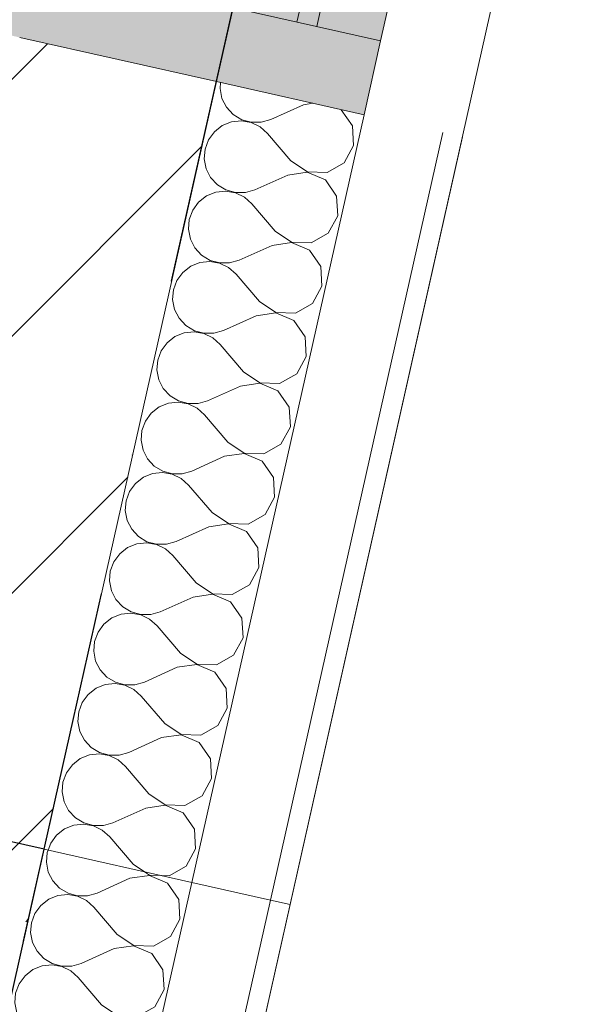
# Model space of a CAD drawing. Header units: millimetres. Extents: x -7218036 to -6523761, y 6117771 to 6337028.
# Tile 216 of 223: x -7140098 to -7139548, y 6132689 to 6133665. Entities that reach past the tile are written whole.
import ezdxf
from ezdxf.enums import TextEntityAlignment as Align

# ---------------------------------------------------------------- set-up
doc = ezdxf.new("R2010")
doc.units = ezdxf.units.MM
doc.header["$MEASUREMENT"] = 0
doc.linetypes.add('Штрихпунктирная', pattern=[670.277762, 352.777767, -176.388884, 0, -141.111112])
for name, color, linetype in [('АР-Стены_внешние_.АР', 7, 'Continuous'), ('АР-Чертеж-Оси_Осевые размеры.АР', 7, 'Continuous'), ('АР-Чертеж-Размеры.АР', 7, 'Continuous'), ('Окна Archicad', 7, 'Continuous')]:
    doc.layers.add(name, color=color, linetype=linetype)
for name, color, linetype, lineweight in [('АР-Стены_внешние_.АР_Ном._пера__1', 7, 'Continuous', 30), ('АР-Стены_внешние_.АР_Ном._пера__120', 7, 'Continuous', 0), ('АР-Чертеж-Оси_Осевые размеры.АР_Ном._пера__120', 7, 'Continuous', 0), ('АР-Чертеж-Размеры.АР_Ном._пера__1', 7, 'Continuous', 0), ('Окна Archicad_Ном._пера__1', 7, 'Continuous', 0), ('Окна Archicad_Ном._пера__120', 7, 'Continuous', 0)]:
    doc.layers.add(name, color=color, linetype=linetype, lineweight=lineweight)
doc.styles.add('РЎР“Р•РќР•Р\xa0Р\x98Р\xa0_РЎРўР\x98Р›Р¬_2', font='GOTHIC.TTF')
doc.dimstyles.new('СГЕНЕРИР_СТИЛЬ__1', dxfattribs={"dimtxt": 150, "dimasz": 142.5, "dimexe": 0.18, "dimexo": 0.0625, "dimgap": 0, "dimtad": 1, "dimdec": 0, "dimzin": 0, "dimdsep": 46, "dimtxsty": 'РЎР“Р•РќР•Р\xa0Р\x98Р\xa0_РЎРўР\x98Р›Р¬_2', "dimblk": 'ARROWHEAD_6', "dimblk1": 'ARROWHEAD_6', "dimblk2": 'ARROWHEAD_6', "dimcen": 0.09, "dimse1": 1, "dimse2": 1, "dimclrd": 7, "dimclre": 7, "dimclrt": 7, "dimazin": 0, "dimtfac": 1, "dimtdec": 4, "dimtmove": 0, "dimatfit": 3, "dimfxl": 1, "dimtolj": 1, "dimtzin": 0, "dimarcsym": 0})

# ---------------------------------------------------------------- blocks, each defined once
blk = doc.blocks.new('*X140', base_point=(-6566190.34, 6562677.79))
at = {"layer": 'АР-Стены_внешние_.АР_Ном._пера__1', "color": 7, "linetype": 'Continuous', "lineweight": 0}
for p, q in [((-7139899.14, 6133602.67), (-7139899.64, 6133596.7)), ((-7139899.64, 6133596.7), (-7139897.73, 6133587.03)), ((-7139897.73, 6133587.03), (-7139893.26, 6133578.25)), ((-7139893.26, 6133578.25), (-7139886.56, 6133571.03)), ((-7139816.76, 6133580.77), (-7139849.33, 6133566.12)), ((-7139807.6, 6133582.11), (-7139816.76, 6133580.77)), ((-7139886.56, 6133571.03), (-7139878.14, 6133565.91)), ((-7139768.35, 6133559.86), (-7139779.48, 6133575.8)), ((-7139897.36, 6133560), (-7139905.16, 6133553.98)), ((-7139888.21, 6133563.67), (-7139897.36, 6133560)), ((-7139878.41, 6133564.7), (-7139888.21, 6133563.67)), ((-7139868.7, 6133563.01), (-7139878.41, 6133564.7)), ((-7139878.14, 6133565.91), (-7139868.64, 6133563.29)), ((-7139859.83, 6133558.73), (-7139868.7, 6133563.01)), ((-7139868.64, 6133563.29), (-7139858.79, 6133563.36)), ((-7139852.46, 6133552.18), (-7139859.83, 6133558.73)), ((-7139858.79, 6133563.36), (-7139849.33, 6133566.12)), ((-7139767.26, 6133540.37), (-7139768.35, 6133559.86)), ((-7139905.16, 6133553.98), (-7139911.01, 6133546.05)), ((-7139829.28, 6133525.02), (-7139852.46, 6133552.18)), ((-7139911.01, 6133546.05), (-7139914.47, 6133536.83)), ((-7139776.58, 6133523.22), (-7139767.26, 6133540.37)), ((-7139914.47, 6133536.83), (-7139915.29, 6133527.01)), ((-7139915.29, 6133527.01), (-7139913.38, 6133517.34)), ((-7139829.28, 6133525.02), (-7139813.03, 6133514.19)), ((-7139793.53, 6133513.53), (-7139776.58, 6133523.22)), ((-7139913.38, 6133517.34), (-7139908.91, 6133508.56)), ((-7139908.91, 6133508.56), (-7139902.21, 6133501.34)), ((-7139832.41, 6133511.08), (-7139864.98, 6133496.43)), ((-7139813.1, 6133513.91), (-7139832.41, 6133511.08)), ((-7139795.18, 6133506.17), (-7139813.1, 6133513.91)), ((-7139813.03, 6133514.19), (-7139793.53, 6133513.53)), ((-7139902.21, 6133501.34), (-7139893.79, 6133496.22)), ((-7139784.01, 6133490.17), (-7139795.18, 6133506.17)), ((-7139913.01, 6133490.31), (-7139920.81, 6133484.29)), ((-7139903.86, 6133493.98), (-7139913.01, 6133490.31)), ((-7139894.06, 6133495), (-7139903.86, 6133493.98)), ((-7139884.36, 6133493.31), (-7139894.06, 6133495)), ((-7139893.79, 6133496.22), (-7139884.29, 6133493.59)), ((-7139875.48, 6133489.03), (-7139884.36, 6133493.31)), ((-7139884.29, 6133493.59), (-7139874.44, 6133493.67)), ((-7139868.11, 6133482.49), (-7139875.48, 6133489.03)), ((-7139874.44, 6133493.67), (-7139864.98, 6133496.43)), ((-7139782.92, 6133470.68), (-7139784.01, 6133490.17)), ((-7139920.81, 6133484.29), (-7139926.66, 6133476.36)), ((-7139844.93, 6133455.32), (-7139868.11, 6133482.49)), ((-7139926.66, 6133476.36), (-7139930.13, 6133467.14)), ((-7139792.23, 6133453.53), (-7139782.92, 6133470.68)), ((-7139930.13, 6133467.14), (-7139930.94, 6133457.32)), ((-7139930.94, 6133457.32), (-7139929.04, 6133447.65)), ((-7139844.93, 6133455.32), (-7139828.69, 6133444.5)), ((-7139809.18, 6133443.84), (-7139792.23, 6133453.53)), ((-7139929.04, 6133447.65), (-7139924.56, 6133438.87)), ((-7139848.06, 6133441.38), (-7139880.63, 6133426.74)), ((-7139828.75, 6133444.22), (-7139848.06, 6133441.38)), ((-7139810.83, 6133436.48), (-7139828.75, 6133444.22)), ((-7139828.69, 6133444.5), (-7139809.18, 6133443.84)), ((-7139924.56, 6133438.87), (-7139917.86, 6133431.64)), ((-7139917.86, 6133431.64), (-7139909.44, 6133426.52)), ((-7139799.66, 6133420.47), (-7139810.83, 6133436.48)), ((-7139928.66, 6133420.62), (-7139936.46, 6133414.59)), ((-7139919.52, 6133424.28), (-7139928.66, 6133420.62)), ((-7139909.72, 6133425.31), (-7139919.52, 6133424.28)), ((-7139900.01, 6133423.62), (-7139909.72, 6133425.31)), ((-7139909.44, 6133426.52), (-7139899.94, 6133423.9)), ((-7139891.13, 6133419.34), (-7139900.01, 6133423.62)), ((-7139899.94, 6133423.9), (-7139890.09, 6133423.97)), ((-7139890.09, 6133423.97), (-7139880.63, 6133426.74)), ((-7139798.57, 6133400.99), (-7139799.66, 6133420.47)), ((-7139936.46, 6133414.59), (-7139942.31, 6133406.67)), ((-7139883.76, 6133412.8), (-7139891.13, 6133419.34)), ((-7139860.58, 6133385.63), (-7139883.76, 6133412.8)), ((-7139942.31, 6133406.67), (-7139945.78, 6133397.44)), ((-7139807.89, 6133383.84), (-7139798.57, 6133400.99)), ((-7139945.78, 6133397.44), (-7139946.59, 6133387.62)), ((-7139946.59, 6133387.62), (-7139944.69, 6133377.95)), ((-7139860.58, 6133385.63), (-7139844.34, 6133374.81)), ((-7139824.83, 6133374.14), (-7139807.89, 6133383.84)), ((-7139944.69, 6133377.95), (-7139940.22, 6133369.17)), ((-7139863.71, 6133371.69), (-7139896.28, 6133357.04)), ((-7139844.4, 6133374.53), (-7139863.71, 6133371.69)), ((-7139826.48, 6133366.79), (-7139844.4, 6133374.53)), ((-7139844.34, 6133374.81), (-7139824.83, 6133374.14)), ((-7139940.22, 6133369.17), (-7139933.52, 6133361.95)), ((-7139933.52, 6133361.95), (-7139925.09, 6133356.83)), ((-7139815.31, 6133350.78), (-7139826.48, 6133366.79)), ((-7139935.17, 6133354.59), (-7139944.31, 6133350.93)), ((-7139925.37, 6133355.62), (-7139935.17, 6133354.59)), ((-7139915.66, 6133353.93), (-7139925.37, 6133355.62)), ((-7139925.09, 6133356.83), (-7139915.6, 6133354.21)), ((-7139906.78, 6133349.65), (-7139915.66, 6133353.93)), ((-7139915.6, 6133354.21), (-7139905.74, 6133354.28)), ((-7139905.74, 6133354.28), (-7139896.28, 6133357.04)), ((-7139952.11, 6133344.9), (-7139957.96, 6133336.98)), ((-7139944.31, 6133350.93), (-7139952.11, 6133344.9)), ((-7139899.41, 6133343.11), (-7139906.78, 6133349.65)), ((-7139876.23, 6133315.94), (-7139899.41, 6133343.11)), ((-7139814.22, 6133331.29), (-7139815.31, 6133350.78)), ((-7139957.96, 6133336.98), (-7139961.43, 6133327.75)), ((-7139961.43, 6133327.75), (-7139962.24, 6133317.93)), ((-7139823.54, 6133314.14), (-7139814.22, 6133331.29)), ((-7139962.24, 6133317.93), (-7139960.34, 6133308.26)), ((-7139876.23, 6133315.94), (-7139859.99, 6133305.12)), ((-7139840.48, 6133304.45), (-7139823.54, 6133314.14)), ((-7139960.34, 6133308.26), (-7139955.87, 6133299.48)), ((-7139860.05, 6133304.84), (-7139879.36, 6133302)), ((-7139842.13, 6133297.09), (-7139860.05, 6133304.84)), ((-7139859.99, 6133305.12), (-7139840.48, 6133304.45)), ((-7139955.87, 6133299.48), (-7139949.17, 6133292.26)), ((-7139879.36, 6133302), (-7139911.94, 6133287.35)), ((-7139830.96, 6133281.09), (-7139842.13, 6133297.09)), ((-7139950.82, 6133284.9), (-7139959.97, 6133281.23)), ((-7139941.02, 6133285.93), (-7139950.82, 6133284.9)), ((-7139949.17, 6133292.26), (-7139940.75, 6133287.14)), ((-7139931.31, 6133284.23), (-7139941.02, 6133285.93)), ((-7139940.75, 6133287.14), (-7139931.25, 6133284.52)), ((-7139922.44, 6133279.96), (-7139931.31, 6133284.23)), ((-7139931.25, 6133284.52), (-7139921.39, 6133284.59)), ((-7139921.39, 6133284.59), (-7139911.94, 6133287.35)), ((-7139967.76, 6133275.21), (-7139973.62, 6133267.28)), ((-7139959.97, 6133281.23), (-7139967.76, 6133275.21)), ((-7139915.07, 6133273.41), (-7139922.44, 6133279.96)), ((-7139829.87, 6133261.6), (-7139830.96, 6133281.09)), ((-7139973.62, 6133267.28), (-7139977.08, 6133258.06)), ((-7139891.89, 6133246.25), (-7139915.07, 6133273.41)), ((-7139977.08, 6133258.06), (-7139977.89, 6133248.24)), ((-7139839.19, 6133244.45), (-7139829.87, 6133261.6)), ((-7139977.89, 6133248.24), (-7139975.99, 6133238.57)), ((-7139891.89, 6133246.25), (-7139875.64, 6133235.42)), ((-7139975.99, 6133238.57), (-7139971.52, 6133229.79)), ((-7139875.7, 6133235.14), (-7139895.02, 6133232.31)), ((-7139857.79, 6133227.4), (-7139875.7, 6133235.14)), ((-7139875.64, 6133235.42), (-7139856.13, 6133234.76)), ((-7139856.13, 6133234.76), (-7139839.19, 6133244.45)), ((-7139971.52, 6133229.79), (-7139964.82, 6133222.56)), ((-7139895.02, 6133232.31), (-7139927.59, 6133217.66)), ((-7139846.61, 6133211.4), (-7139857.79, 6133227.4)), ((-7139956.67, 6133216.23), (-7139966.47, 6133215.21)), ((-7139964.82, 6133222.56), (-7139956.4, 6133217.45)), ((-7139946.96, 6133214.54), (-7139956.67, 6133216.23)), ((-7139956.4, 6133217.45), (-7139946.9, 6133214.82)), ((-7139937.05, 6133214.9), (-7139927.59, 6133217.66)), ((-7139975.62, 6133211.54), (-7139983.41, 6133205.52)), ((-7139966.47, 6133215.21), (-7139975.62, 6133211.54)), ((-7139938.09, 6133210.26), (-7139946.96, 6133214.54)), ((-7139946.9, 6133214.82), (-7139937.05, 6133214.9)), ((-7139930.72, 6133203.72), (-7139938.09, 6133210.26)), ((-7139845.52, 6133191.91), (-7139846.61, 6133211.4)), ((-7139989.27, 6133197.59), (-7139992.73, 6133188.37)), ((-7139983.41, 6133205.52), (-7139989.27, 6133197.59)), ((-7139907.54, 6133176.55), (-7139930.72, 6133203.72)), ((-7139992.73, 6133188.37), (-7139993.55, 6133178.55)), ((-7139854.84, 6133174.76), (-7139845.52, 6133191.91)), ((-7139993.55, 6133178.55), (-7139991.64, 6133168.88)), ((-7139907.54, 6133176.55), (-7139891.29, 6133165.73)), ((-7139991.64, 6133168.88), (-7139987.17, 6133160.1)), ((-7139871.78, 6133165.07), (-7139854.84, 6133174.76)), ((-7139987.17, 6133160.1), (-7139980.47, 6133152.87)), ((-7139910.67, 6133162.61), (-7139943.24, 6133147.97)), ((-7139891.36, 6133165.45), (-7139910.67, 6133162.61)), ((-7139873.44, 6133157.71), (-7139891.36, 6133165.45)), ((-7139891.29, 6133165.73), (-7139871.78, 6133165.07)), ((-7139862.26, 6133141.7), (-7139873.44, 6133157.71)), ((-7139980.47, 6133152.87), (-7139972.05, 6133147.75)), ((-7139972.05, 6133147.75), (-7139962.55, 6133145.13)), ((-7139952.7, 6133145.2), (-7139943.24, 6133147.97)), ((-7139991.27, 6133141.85), (-7139999.07, 6133135.82)), ((-7139982.12, 6133145.51), (-7139991.27, 6133141.85)), ((-7139972.32, 6133146.54), (-7139982.12, 6133145.51)), ((-7139962.62, 6133144.85), (-7139972.32, 6133146.54)), ((-7139953.74, 6133140.57), (-7139962.62, 6133144.85)), ((-7139962.55, 6133145.13), (-7139952.7, 6133145.2)), ((-7139946.37, 6133134.03), (-7139953.74, 6133140.57)), ((-7139861.17, 6133122.22), (-7139862.26, 6133141.7)), ((-7140004.92, 6133127.9), (-7140008.39, 6133118.67)), ((-7139999.07, 6133135.82), (-7140004.92, 6133127.9)), ((-7139923.19, 6133106.86), (-7139946.37, 6133134.03)), ((-7140008.39, 6133118.67), (-7140009.2, 6133108.85)), ((-7139870.49, 6133105.06), (-7139861.17, 6133122.22)), ((-7140009.2, 6133108.85), (-7140007.3, 6133099.18)), ((-7140007.3, 6133099.18), (-7140002.82, 6133090.4)), ((-7139923.19, 6133106.86), (-7139906.94, 6133096.04)), ((-7139887.44, 6133095.37), (-7139870.49, 6133105.06)), ((-7140002.82, 6133090.4), (-7139996.12, 6133083.18)), ((-7139926.32, 6133092.92), (-7139958.89, 6133078.27)), ((-7139907.01, 6133095.76), (-7139926.32, 6133092.92)), ((-7139889.09, 6133088.02), (-7139907.01, 6133095.76)), ((-7139906.94, 6133096.04), (-7139887.44, 6133095.37)), ((-7139996.12, 6133083.18), (-7139987.7, 6133078.06)), ((-7139877.92, 6133072.01), (-7139889.09, 6133088.02)), ((-7140006.92, 6133072.16), (-7140014.72, 6133066.13)), ((-7139997.77, 6133075.82), (-7140006.92, 6133072.16)), ((-7139987.97, 6133076.85), (-7139997.77, 6133075.82)), ((-7139978.27, 6133075.16), (-7139987.97, 6133076.85)), ((-7139987.7, 6133078.06), (-7139978.2, 6133075.44)), ((-7139969.39, 6133070.88), (-7139978.27, 6133075.16)), ((-7139978.2, 6133075.44), (-7139968.35, 6133075.51)), ((-7139962.02, 6133064.34), (-7139969.39, 6133070.88)), ((-7139968.35, 6133075.51), (-7139958.89, 6133078.27)), ((-7139876.83, 6133052.52), (-7139877.92, 6133072.01)), ((-7140014.72, 6133066.13), (-7140020.57, 6133058.2)), ((-7139938.84, 6133037.17), (-7139962.02, 6133064.34)), ((-7140020.57, 6133058.2), (-7140024.04, 6133048.98)), ((-7139886.14, 6133035.37), (-7139876.83, 6133052.52)), ((-7140024.04, 6133048.98), (-7140024.85, 6133039.16)), ((-7140024.85, 6133039.16), (-7140022.95, 6133029.49)), ((-7139938.84, 6133037.17), (-7139922.6, 6133026.35)), ((-7139903.09, 6133025.68), (-7139886.14, 6133035.37)), ((-7140022.95, 6133029.49), (-7140018.48, 6133020.71)), ((-7140018.48, 6133020.71), (-7140011.77, 6133013.49)), ((-7139941.97, 6133023.23), (-7139974.54, 6133008.58)), ((-7139922.66, 6133026.06), (-7139941.97, 6133023.23)), ((-7139904.74, 6133018.32), (-7139922.66, 6133026.06)), ((-7139922.6, 6133026.35), (-7139903.09, 6133025.68)), ((-7140011.77, 6133013.49), (-7140003.35, 6133008.37)), ((-7139893.57, 6133002.32), (-7139904.74, 6133018.32)), ((-7140022.57, 6133002.46), (-7140030.37, 6132996.44)), ((-7140013.43, 6133006.13), (-7140022.57, 6133002.46)), ((-7140003.63, 6133007.16), (-7140013.43, 6133006.13)), ((-7139993.92, 6133005.46), (-7140003.63, 6133007.16)), ((-7140003.35, 6133008.37), (-7139993.86, 6133005.75)), ((-7139985.04, 6133001.19), (-7139993.92, 6133005.46)), ((-7139993.86, 6133005.75), (-7139984, 6133005.82)), ((-7139977.67, 6132994.64), (-7139985.04, 6133001.19)), ((-7139984, 6133005.82), (-7139974.54, 6133008.58)), ((-7139892.48, 6132982.83), (-7139893.57, 6133002.32)), ((-7140030.37, 6132996.44), (-7140036.22, 6132988.51)), ((-7139954.49, 6132967.47), (-7139977.67, 6132994.64)), ((-7140036.22, 6132988.51), (-7140039.69, 6132979.29)), ((-7139901.8, 6132965.68), (-7139892.48, 6132982.83)), ((-7140039.69, 6132979.29), (-7140040.5, 6132969.47)), ((-7140040.5, 6132969.47), (-7140038.6, 6132959.8)), ((-7139954.49, 6132967.47), (-7139938.25, 6132956.65)), ((-7139918.74, 6132955.99), (-7139901.8, 6132965.68)), ((-7140038.6, 6132959.8), (-7140034.13, 6132951.02)), ((-7139957.62, 6132953.54), (-7139990.2, 6132938.89)), ((-7139938.31, 6132956.37), (-7139957.62, 6132953.54)), ((-7139920.39, 6132948.63), (-7139938.31, 6132956.37)), ((-7139938.25, 6132956.65), (-7139918.74, 6132955.99)), ((-7140034.13, 6132951.02), (-7140027.43, 6132943.79)), ((-7140027.43, 6132943.79), (-7140019.01, 6132938.68)), ((-7139909.22, 6132932.63), (-7139920.39, 6132948.63)), ((-7140038.22, 6132932.77), (-7140046.02, 6132926.75)), ((-7140029.08, 6132936.44), (-7140038.22, 6132932.77)), ((-7140019.28, 6132937.46), (-7140029.08, 6132936.44)), ((-7140009.57, 6132935.77), (-7140019.28, 6132937.46)), ((-7140019.01, 6132938.68), (-7140009.51, 6132936.05)), ((-7140000.69, 6132931.49), (-7140009.57, 6132935.77)), ((-7140009.51, 6132936.05), (-7139999.65, 6132936.13)), ((-7139999.65, 6132936.13), (-7139990.2, 6132938.89)), ((-7139908.13, 6132913.14), (-7139909.22, 6132932.63)), ((-7140046.02, 6132926.75), (-7140051.88, 6132918.82)), ((-7139993.33, 6132924.95), (-7140000.69, 6132931.49)), ((-7139970.14, 6132897.78), (-7139993.33, 6132924.95)), ((-7140051.88, 6132918.82), (-7140055.34, 6132909.59)), ((-7139917.45, 6132895.99), (-7139908.13, 6132913.14)), ((-7140055.34, 6132909.59), (-7140056.15, 6132899.77)), ((-7140056.15, 6132899.77), (-7140054.25, 6132890.11)), ((-7139970.14, 6132897.78), (-7139953.9, 6132886.96)), ((-7139934.39, 6132886.3), (-7139917.45, 6132895.99)), ((-7140054.25, 6132890.11), (-7140049.78, 6132881.33)), ((-7139973.27, 6132883.84), (-7140005.85, 6132869.2)), ((-7139953.96, 6132886.68), (-7139973.27, 6132883.84)), ((-7139936.04, 6132878.94), (-7139953.96, 6132886.68)), ((-7139953.9, 6132886.96), (-7139934.39, 6132886.3)), ((-7140049.78, 6132881.33), (-7140043.08, 6132874.1)), ((-7140043.08, 6132874.1), (-7140034.66, 6132868.98)), ((-7139924.87, 6132862.93), (-7139936.04, 6132878.94)), ((-7140044.73, 6132866.74), (-7140053.88, 6132863.08)), ((-7140034.93, 6132867.77), (-7140044.73, 6132866.74)), ((-7140025.22, 6132866.08), (-7140034.93, 6132867.77)), ((-7140034.66, 6132868.98), (-7140025.16, 6132866.36)), ((-7140016.35, 6132861.8), (-7140025.22, 6132866.08)), ((-7140025.16, 6132866.36), (-7140015.31, 6132866.43)), ((-7140015.31, 6132866.43), (-7140005.85, 6132869.2)), ((-7140061.67, 6132857.05), (-7140067.53, 6132849.13)), ((-7140053.88, 6132863.08), (-7140061.67, 6132857.05)), ((-7140008.98, 6132855.26), (-7140016.35, 6132861.8)), ((-7139985.8, 6132828.09), (-7140008.98, 6132855.26)), ((-7139923.78, 6132843.45), (-7139924.87, 6132862.93)), ((-7140067.53, 6132849.13), (-7140070.16, 6132842.11)), ((-7139933.1, 6132826.29), (-7139923.78, 6132843.45)), ((-7139985.8, 6132828.09), (-7139974.65, 6132820.66)), ((-7139950.04, 6132816.6), (-7139933.1, 6132826.29)), ((-7139957.74, 6132816.87), (-7139950.04, 6132816.6))]:
    blk.add_line(p, q, dxfattribs=at)
blk = doc.blocks.new('Горизонтальное Многостворчатое Окно 23[6]_7', base_point=(-6566190.34, 6562677.79))
at = {"layer": 'Окна Archicad', "linetype": 'Continuous', "lineweight": 0, "true_color": 0xffffff}
for points in [[(-7139903.15, 6133603.57), (-7139376.07, 6135950.5), (-7139590.72, 6135998.71), (-7140117.8, 6133651.78)], [(-7139886.71, 6133676.75), (-7139740.36, 6133643.88), (-7139501.47, 6134707.58), (-7139647.82, 6134740.45)], [(-7139903.15, 6133603.57), (-7139756.79, 6133570.7), (-7139740.36, 6133643.88), (-7139886.71, 6133676.75)]]:
    blk.add_hatch(color=7, dxfattribs=at).paths.add_polyline_path(points)
at = {"layer": 'Окна Archicad_Ном._пера__1', "color": 7, "linetype": 'Continuous', "lineweight": 15}
blk.add_line((-7139903.15, 6133603.57), (-7140098.29, 6133647.4), dxfattribs=at)
at = {"layer": 'Окна Archicad_Ном._пера__120', "color": 7, "linetype": 'Continuous', "lineweight": 0}
for p, q in [((-7139823.29, 6133662.5), (-7139584.4, 6134726.2)), ((-7139564.89, 6134721.82), (-7139803.78, 6133658.12)), ((-7139740.36, 6133643.88), (-7139501.47, 6134707.58)), ((-7139903.15, 6133603.57), (-7139886.71, 6133676.75)), ((-7139886.71, 6133676.75), (-7139740.36, 6133643.88)), ((-7139740.36, 6133643.88), (-7139756.79, 6133570.7)), ((-7139756.79, 6133570.7), (-7139903.15, 6133603.57))]:
    blk.add_line(p, q, dxfattribs=at)
blk = doc.blocks.new('Стена_36_7', base_point=(-7138061.44, 6142716.85))
at = {"layer": 'АР-Стены_внешние_.АР', "linetype": 'Continuous', "lineweight": 0, "true_color": 0x000000}
h = blk.add_hatch(dxfattribs=at)
h.set_pattern_fill('БЛОКИ_БЕТОННЫЕ_ЭФФЕКТИВН_76', color=18, style=0, pattern_type=2)
h.set_pattern_definition([(45, (-6566190.34, 6562677.8), (-127.27922, 127.27922), [])])
h.paths.add_polyline_path([(-7140073.96, 6132842.97), (-7139903.15, 6133603.57), (-7140098.29, 6133647.4), (-7140269.1, 6132886.79)])
at = {"layer": 'АР-Стены_внешние_.АР_Ном._пера__1', "color": 7, "linetype": 'Continuous', "lineweight": 15}
blk.add_line((-7140073.96, 6132842.97), (-7139903.15, 6133603.57), dxfattribs=at)
at = {"layer": 'АР-Стены_внешние_.АР_Ном._пера__1', "color": 7, "linetype": 'Continuous', "lineweight": 0}
for p, q in [((-7139927.61, 6132810.1), (-7139756.79, 6133570.7)), ((-7139849.55, 6132792.57), (-7139678.74, 6133553.17))]:
    blk.add_line(p, q, dxfattribs=at)
at = {"layer": 'АР-Стены_внешние_.АР_Ном._пера__1', "color": 7, "linetype": 'Continuous', "lineweight": 0, "flags": 128}
blk.add_lwpolyline([(-7139830.04, 6132788.19), (-7139659.22, 6133548.79)], dxfattribs=at)
at = {"layer": 'АР-Стены_внешние_.АР_Ном._пера__1', "color": 7, "linetype": 'Continuous', "lineweight": 15, "flags": 128}
blk.add_lwpolyline([(-7140073.96, 6132842.97), (-7140269.1, 6132886.79)], dxfattribs=at)
at = {"layer": 'АР-Стены_внешние_.АР', "color": 7, "lineweight": 0}
blk.add_blockref('*X140', (-6566190.34, 6562677.79), dxfattribs=at)
at = {"layer": 'Окна Archicad', "color": 7, "linetype": 'Continuous', "lineweight": 0}
blk.add_blockref('Горизонтальное Многостворчатое Окно 23[6]_7', (-6566190.34, 6562677.79), dxfattribs=at)
blk = doc.blocks.new('*X377', base_point=(-6566190.34, 6562677.79))
at = {"layer": 'АР-Стены_внешние_.АР_Ном._пера__1', "color": 7, "linetype": 'Continuous', "lineweight": 0}
for p, q in [((-7140070.99, 6132839.9), (-7140071.8, 6132830.08)), ((-7140070.16, 6132842.11), (-7140070.99, 6132839.9)), ((-7140071.8, 6132830.08), (-7140069.9, 6132820.41)), ((-7140069.9, 6132820.41), (-7140065.43, 6132811.63)), ((-7139969.61, 6132816.99), (-7139988.93, 6132814.15)), ((-7139974.65, 6132820.66), (-7139969.55, 6132817.27)), ((-7139951.7, 6132809.25), (-7139969.61, 6132816.99)), ((-7139969.55, 6132817.27), (-7139957.74, 6132816.87)), ((-7140065.43, 6132811.63), (-7140058.73, 6132804.41)), ((-7139988.93, 6132814.15), (-7140021.5, 6132799.5)), ((-7139940.52, 6132793.24), (-7139951.7, 6132809.25)), ((-7140060.38, 6132797.05), (-7140069.53, 6132793.39)), ((-7140050.58, 6132798.08), (-7140060.38, 6132797.05)), ((-7140058.73, 6132804.41), (-7140050.31, 6132799.29)), ((-7140040.87, 6132796.39), (-7140050.58, 6132798.08)), ((-7140050.31, 6132799.29), (-7140040.81, 6132796.67)), ((-7140032, 6132792.11), (-7140040.87, 6132796.39)), ((-7140040.81, 6132796.67), (-7140030.96, 6132796.74)), ((-7140030.96, 6132796.74), (-7140021.5, 6132799.5)), ((-7140077.33, 6132787.36), (-7140083.18, 6132779.43)), ((-7140069.53, 6132793.39), (-7140077.33, 6132787.36)), ((-7140024.63, 6132785.57), (-7140032, 6132792.11)), ((-7139939.43, 6132773.75), (-7139940.52, 6132793.24)), ((-7140083.18, 6132779.43), (-7140086.64, 6132770.21)), ((-7140001.45, 6132758.4), (-7140024.63, 6132785.57)), ((-7140086.64, 6132770.21), (-7140087.46, 6132760.39)), ((-7139948.75, 6132756.6), (-7139939.43, 6132773.75)), ((-7140087.46, 6132760.39), (-7140085.55, 6132750.72)), ((-7140001.45, 6132758.4), (-7139985.2, 6132747.58)), ((-7140085.55, 6132750.72), (-7140081.08, 6132741.94)), ((-7139985.27, 6132747.29), (-7140004.58, 6132744.46)), ((-7139967.35, 6132739.55), (-7139985.27, 6132747.29)), ((-7139985.2, 6132747.58), (-7139965.69, 6132746.91)), ((-7139965.69, 6132746.91), (-7139948.75, 6132756.6)), ((-7140081.08, 6132741.94), (-7140074.38, 6132734.72)), ((-7140004.58, 6132744.46), (-7140037.15, 6132729.81)), ((-7139956.17, 6132723.55), (-7139967.35, 6132739.55)), ((-7140066.23, 6132728.38), (-7140076.03, 6132727.36)), ((-7140074.38, 6132734.72), (-7140065.96, 6132729.6)), ((-7140056.53, 6132726.69), (-7140066.23, 6132728.38)), ((-7140065.96, 6132729.6), (-7140056.46, 6132726.98)), ((-7140046.61, 6132727.05), (-7140037.15, 6132729.81)), ((-7140085.18, 6132723.69), (-7140092.98, 6132717.67)), ((-7140076.03, 6132727.36), (-7140085.18, 6132723.69)), ((-7140047.65, 6132722.41), (-7140056.53, 6132726.69)), ((-7140056.46, 6132726.98), (-7140046.61, 6132727.05)), ((-7140040.28, 6132715.87), (-7140047.65, 6132722.41)), ((-7139955.08, 6132704.06), (-7139956.17, 6132723.55)), ((-7140098.83, 6132709.74), (-7140102.3, 6132700.52)), ((-7140092.98, 6132717.67), (-7140098.83, 6132709.74)), ((-7140017.1, 6132688.7), (-7140040.28, 6132715.87)), ((-7140102.3, 6132700.52), (-7140103.11, 6132690.7)), ((-7139964.4, 6132686.91), (-7139955.08, 6132704.06)), ((-7140103.11, 6132690.7), (-7140101.21, 6132681.03)), ((-7140017.1, 6132688.7), (-7140000.85, 6132677.88)), ((-7140101.21, 6132681.03), (-7140096.73, 6132672.25)), ((-7139981.35, 6132677.22), (-7139964.4, 6132686.91)), ((-7140096.73, 6132672.25), (-7140090.03, 6132665.02)), ((-7140020.23, 6132674.77), (-7140052.8, 6132660.12)), ((-7140000.92, 6132677.6), (-7140020.23, 6132674.77)), ((-7139983, 6132669.86), (-7140000.92, 6132677.6)), ((-7140000.85, 6132677.88), (-7139981.35, 6132677.22)), ((-7139971.83, 6132653.86), (-7139983, 6132669.86)), ((-7140090.03, 6132665.02), (-7140081.61, 6132659.91)), ((-7140081.61, 6132659.91), (-7140072.11, 6132657.28)), ((-7140062.26, 6132657.36), (-7140052.8, 6132660.12)), ((-7140100.83, 6132654), (-7140108.63, 6132647.98)), ((-7140091.69, 6132657.67), (-7140100.83, 6132654)), ((-7140081.88, 6132658.69), (-7140091.69, 6132657.67)), ((-7140072.18, 6132657), (-7140081.88, 6132658.69)), ((-7140063.3, 6132652.72), (-7140072.18, 6132657)), ((-7140072.11, 6132657.28), (-7140062.26, 6132657.36)), ((-7140055.93, 6132646.18), (-7140063.3, 6132652.72)), ((-7139970.74, 6132634.37), (-7139971.83, 6132653.86)), ((-7140114.48, 6132640.05), (-7140117.95, 6132630.82)), ((-7140108.63, 6132647.98), (-7140114.48, 6132640.05)), ((-7140032.75, 6132619.01), (-7140055.93, 6132646.18)), ((-7140117.95, 6132630.82), (-7140118.76, 6132621)), ((-7139980.05, 6132617.22), (-7139970.74, 6132634.37)), ((-7140118.76, 6132621), (-7140116.86, 6132611.34)), ((-7140116.86, 6132611.34), (-7140112.39, 6132602.56)), ((-7140032.75, 6132619.01), (-7140016.51, 6132608.19)), ((-7139997, 6132607.53), (-7139980.05, 6132617.22)), ((-7140112.39, 6132602.56), (-7140105.68, 6132595.33)), ((-7140035.88, 6132605.07), (-7140068.45, 6132590.43)), ((-7140016.57, 6132607.91), (-7140035.88, 6132605.07)), ((-7139998.65, 6132600.17), (-7140016.57, 6132607.91)), ((-7140016.51, 6132608.19), (-7139997, 6132607.53)), ((-7140105.68, 6132595.33), (-7140097.26, 6132590.21)), ((-7139987.48, 6132584.16), (-7139998.65, 6132600.17)), ((-7140116.48, 6132584.31), (-7140124.28, 6132578.28)), ((-7140107.34, 6132587.97), (-7140116.48, 6132584.31)), ((-7140097.54, 6132589), (-7140107.34, 6132587.97)), ((-7140087.83, 6132587.31), (-7140097.54, 6132589)), ((-7140097.26, 6132590.21), (-7140087.77, 6132587.59)), ((-7140078.95, 6132583.03), (-7140087.83, 6132587.31)), ((-7140087.77, 6132587.59), (-7140077.91, 6132587.66)), ((-7140071.58, 6132576.49), (-7140078.95, 6132583.03)), ((-7140077.91, 6132587.66), (-7140068.45, 6132590.43)), ((-7139986.39, 6132564.67), (-7139987.48, 6132584.16)), ((-7140124.28, 6132578.28), (-7140130.13, 6132570.36)), ((-7140048.4, 6132549.32), (-7140071.58, 6132576.49)), ((-7140130.13, 6132570.36), (-7140133.6, 6132561.13)), ((-7139995.71, 6132547.52), (-7139986.39, 6132564.67)), ((-7140133.6, 6132561.13), (-7140134.41, 6132551.31)), ((-7140134.41, 6132551.31), (-7140132.51, 6132541.64)), ((-7140048.4, 6132549.32), (-7140032.16, 6132538.5)), ((-7140012.65, 6132537.83), (-7139995.71, 6132547.52)), ((-7140132.51, 6132541.64), (-7140128.04, 6132532.86)), ((-7140128.04, 6132532.86), (-7140121.34, 6132525.64)), ((-7140051.53, 6132535.38), (-7140084.11, 6132520.73)), ((-7140032.22, 6132538.22), (-7140051.53, 6132535.38)), ((-7140014.3, 6132530.48), (-7140032.22, 6132538.22)), ((-7140032.16, 6132538.5), (-7140012.65, 6132537.83)), ((-7140121.34, 6132525.64), (-7140112.92, 6132520.52)), ((-7140003.13, 6132514.47), (-7140014.3, 6132530.48)), ((-7140132.14, 6132514.62), (-7140139.93, 6132508.59)), ((-7140122.99, 6132518.28), (-7140132.14, 6132514.62)), ((-7140113.19, 6132519.31), (-7140122.99, 6132518.28)), ((-7140103.48, 6132517.62), (-7140113.19, 6132519.31)), ((-7140112.92, 6132520.52), (-7140103.42, 6132517.9)), ((-7140094.6, 6132513.34), (-7140103.48, 6132517.62)), ((-7140103.42, 6132517.9), (-7140093.56, 6132517.97)), ((-7140087.24, 6132506.79), (-7140094.6, 6132513.34)), ((-7140093.56, 6132517.97), (-7140084.11, 6132520.73)), ((-7140002.04, 6132494.98), (-7140003.13, 6132514.47)), ((-7140139.93, 6132508.59), (-7140145.79, 6132500.66)), ((-7140064.05, 6132479.63), (-7140087.24, 6132506.79)), ((-7140145.79, 6132500.66), (-7140149.25, 6132491.44)), ((-7140011.36, 6132477.83), (-7140002.04, 6132494.98)), ((-7140149.25, 6132491.44), (-7140150.06, 6132481.62)), ((-7140150.06, 6132481.62), (-7140148.16, 6132471.95)), ((-7140064.05, 6132479.63), (-7140047.81, 6132468.81)), ((-7140028.3, 6132468.14), (-7140011.36, 6132477.83)), ((-7140148.16, 6132471.95), (-7140143.69, 6132463.17)), ((-7140067.18, 6132465.69), (-7140099.76, 6132451.04)), ((-7140047.87, 6132468.52), (-7140067.18, 6132465.69)), ((-7140029.95, 6132460.78), (-7140047.87, 6132468.52)), ((-7140047.81, 6132468.81), (-7140028.3, 6132468.14)), ((-7140143.69, 6132463.17), (-7140136.99, 6132455.95)), ((-7140136.99, 6132455.95), (-7140128.57, 6132450.83)), ((-7140018.78, 6132444.78), (-7140029.95, 6132460.78)), ((-7140147.79, 6132444.92), (-7140155.58, 6132438.9)), ((-7140138.64, 6132448.59), (-7140147.79, 6132444.92)), ((-7140128.84, 6132449.61), (-7140138.64, 6132448.59)), ((-7140119.13, 6132447.92), (-7140128.84, 6132449.61)), ((-7140128.57, 6132450.83), (-7140119.07, 6132448.2)), ((-7140110.26, 6132443.64), (-7140119.13, 6132447.92)), ((-7140119.07, 6132448.2), (-7140109.22, 6132448.28)), ((-7140109.22, 6132448.28), (-7140099.76, 6132451.04)), ((-7140017.69, 6132425.29), (-7140018.78, 6132444.78)), ((-7140155.58, 6132438.9), (-7140161.44, 6132430.97)), ((-7140102.89, 6132437.1), (-7140110.26, 6132443.64)), ((-7140079.71, 6132409.93), (-7140102.89, 6132437.1)), ((-7140161.44, 6132430.97), (-7140164.9, 6132421.75)), ((-7140027.01, 6132408.14), (-7140017.69, 6132425.29)), ((-7140164.9, 6132421.75), (-7140165.71, 6132411.93)), ((-7140165.71, 6132411.93), (-7140163.81, 6132402.26)), ((-7140079.71, 6132409.93), (-7140063.46, 6132399.11)), ((-7140043.95, 6132398.45), (-7140027.01, 6132408.14)), ((-7140163.81, 6132402.26), (-7140159.34, 6132393.48)), ((-7140082.84, 6132396), (-7140115.41, 6132381.35)), ((-7140063.52, 6132398.83), (-7140082.84, 6132396)), ((-7140045.61, 6132391.09), (-7140063.52, 6132398.83)), ((-7140063.46, 6132399.11), (-7140043.95, 6132398.45)), ((-7140159.34, 6132393.48), (-7140152.64, 6132386.25)), ((-7140152.64, 6132386.25), (-7140144.22, 6132381.13)), ((-7140034.43, 6132375.09), (-7140045.61, 6132391.09)), ((-7140154.29, 6132378.9), (-7140163.44, 6132375.23)), ((-7140144.49, 6132379.92), (-7140154.29, 6132378.9)), ((-7140134.78, 6132378.23), (-7140144.49, 6132379.92)), ((-7140144.22, 6132381.13), (-7140134.72, 6132378.51)), ((-7140125.91, 6132373.95), (-7140134.78, 6132378.23)), ((-7140134.72, 6132378.51), (-7140124.87, 6132378.59)), ((-7140124.87, 6132378.59), (-7140115.41, 6132381.35)), ((-7140171.24, 6132369.2), (-7140177.09, 6132361.28)), ((-7140163.44, 6132375.23), (-7140171.24, 6132369.2)), ((-7140118.54, 6132367.41), (-7140125.91, 6132373.95)), ((-7140095.36, 6132340.24), (-7140118.54, 6132367.41)), ((-7140033.34, 6132355.6), (-7140034.43, 6132375.09)), ((-7140177.09, 6132361.28), (-7140180.55, 6132352.05)), ((-7140180.55, 6132352.05), (-7140181.37, 6132342.23)), ((-7140042.66, 6132338.45), (-7140033.34, 6132355.6)), ((-7140181.37, 6132342.23), (-7140179.46, 6132332.57)), ((-7140095.36, 6132340.24), (-7140079.11, 6132329.42)), ((-7140059.61, 6132328.76), (-7140042.66, 6132338.45)), ((-7140179.46, 6132332.57), (-7140174.99, 6132323.78)), ((-7140079.18, 6132329.14), (-7140098.49, 6132326.3)), ((-7140061.26, 6132321.4), (-7140079.18, 6132329.14)), ((-7140079.11, 6132329.42), (-7140059.61, 6132328.76)), ((-7140174.99, 6132323.78), (-7140168.29, 6132316.56)), ((-7140098.49, 6132326.3), (-7140131.06, 6132311.66)), ((-7140050.08, 6132305.39), (-7140061.26, 6132321.4)), ((-7140169.94, 6132309.2), (-7140179.09, 6132305.54)), ((-7140160.14, 6132310.23), (-7140169.94, 6132309.2)), ((-7140168.29, 6132316.56), (-7140159.87, 6132311.44)), ((-7140150.44, 6132308.54), (-7140160.14, 6132310.23)), ((-7140159.87, 6132311.44), (-7140150.37, 6132308.82)), ((-7140141.56, 6132304.26), (-7140150.44, 6132308.54)), ((-7140150.37, 6132308.82), (-7140140.52, 6132308.89)), ((-7140140.52, 6132308.89), (-7140131.06, 6132311.66)), ((-7140186.89, 6132299.51), (-7140192.74, 6132291.59)), ((-7140179.09, 6132305.54), (-7140186.89, 6132299.51)), ((-7140134.19, 6132297.72), (-7140141.56, 6132304.26)), ((-7140048.99, 6132285.9), (-7140050.08, 6132305.39)), ((-7140192.74, 6132291.59), (-7140196.21, 6132282.36)), ((-7140111.01, 6132270.55), (-7140134.19, 6132297.72)), ((-7140196.21, 6132282.36), (-7140197.02, 6132272.54)), ((-7140058.31, 6132268.75), (-7140048.99, 6132285.9)), ((-7140197.02, 6132272.54), (-7140195.12, 6132262.87)), ((-7140111.01, 6132270.55), (-7140094.76, 6132259.73)), ((-7140195.12, 6132262.87), (-7140190.64, 6132254.09)), ((-7140094.83, 6132259.45), (-7140114.14, 6132256.61)), ((-7140076.91, 6132251.7), (-7140094.83, 6132259.45)), ((-7140094.76, 6132259.73), (-7140075.26, 6132259.06)), ((-7140075.26, 6132259.06), (-7140058.31, 6132268.75)), ((-7140190.64, 6132254.09), (-7140183.94, 6132246.87)), ((-7140114.14, 6132256.61), (-7140146.71, 6132241.96)), ((-7140065.74, 6132235.7), (-7140076.91, 6132251.7)), ((-7140175.8, 6132240.54), (-7140185.6, 6132239.51)), ((-7140183.94, 6132246.87), (-7140175.52, 6132241.75)), ((-7140166.09, 6132238.85), (-7140175.8, 6132240.54)), ((-7140175.52, 6132241.75), (-7140166.02, 6132239.13)), ((-7140156.17, 6132239.2), (-7140146.71, 6132241.96)), ((-7140194.74, 6132235.84), (-7140196.02, 6132234.86)), ((-7140185.6, 6132239.51), (-7140194.74, 6132235.84)), ((-7140157.21, 6132234.57), (-7140166.09, 6132238.85)), ((-7140166.02, 6132239.13), (-7140156.17, 6132239.2)), ((-7140149.84, 6132228.02), (-7140157.21, 6132234.57)), ((-7140064.65, 6132216.21), (-7140065.74, 6132235.7)), ((-7140126.66, 6132200.86), (-7140149.84, 6132228.02)), ((-7140073.97, 6132199.06), (-7140064.65, 6132216.21)), ((-7140126.66, 6132200.86), (-7140110.42, 6132190.03)), ((-7140090.91, 6132189.37), (-7140073.97, 6132199.06)), ((-7140129.79, 6132186.92), (-7140135.3, 6132184.44)), ((-7140110.48, 6132189.75), (-7140129.79, 6132186.92)), ((-7140092.56, 6132182.01), (-7140110.48, 6132189.75)), ((-7140110.42, 6132190.03), (-7140090.91, 6132189.37)), ((-7140081.39, 6132166.01), (-7140092.56, 6132182.01)), ((-7140080.3, 6132146.52), (-7140081.39, 6132166.01)), ((-7140083.2, 6132141.17), (-7140080.3, 6132146.52))]:
    blk.add_line(p, q, dxfattribs=at)
blk = doc.blocks.new('Стена_171_7', base_point=(-7140171.53, 6132864.88))
at = {"layer": 'АР-Стены_внешние_.АР', "linetype": 'Continuous', "lineweight": 0, "true_color": 0x000000}
h = blk.add_hatch(dxfattribs=at)
h.set_pattern_fill('ЖЕЛЕЗОБЕТОН__PROJECT__0007', color=18, style=0, pattern_type=2)
h.set_pattern_definition([(45, (-6566190.34, 6562677.8), (-84.852814, 84.852814), []), (45, (-6566232.77, 6562720.22), (-84.852814, 84.852814), [90, -30, 0, -30])])
h.paths.add_polyline_path([(-7140188.02, 6132335.12), (-7140073.96, 6132842.97), (-7140269.1, 6132886.79), (-7140381.01, 6132388.49), (-7140364.46, 6132374.74)])
at = {"layer": 'АР-Стены_внешние_.АР_Ном._пера__1', "color": 7, "linetype": 'Continuous', "lineweight": 30}
blk.add_line((-7140188.02, 6132335.12), (-7140073.96, 6132842.97), dxfattribs=at)
at = {"layer": 'АР-Стены_внешние_.АР_Ном._пера__1', "color": 7, "linetype": 'Continuous', "lineweight": 0}
for p, q in [((-7140078.68, 6132137.42), (-7139927.61, 6132810.1)), ((-7140009.58, 6132080.03), (-7139849.55, 6132792.57))]:
    blk.add_line(p, q, dxfattribs=at)
at = {"layer": 'АР-Стены_внешние_.АР_Ном._пера__1', "color": 7, "linetype": 'Continuous', "lineweight": 30, "flags": 128}
blk.add_lwpolyline([(-7140073.96, 6132842.97), (-7140269.1, 6132886.79)], dxfattribs=at)
at = {"layer": 'АР-Стены_внешние_.АР_Ном._пера__1', "color": 7, "linetype": 'Continuous', "lineweight": 0, "flags": 128}
for points in [[(-7139927.61, 6132810.1), (-7140073.96, 6132842.97)], [(-7139849.55, 6132792.57), (-7139927.61, 6132810.1)], [(-7139992.3, 6132065.68), (-7139830.04, 6132788.19)], [(-7139830.04, 6132788.19), (-7139849.55, 6132792.57)]]:
    blk.add_lwpolyline(points, dxfattribs=at)
at = {"layer": 'АР-Стены_внешние_.АР', "color": 7, "lineweight": 0}
blk.add_blockref('*X377', (-6566190.34, 6562677.79), dxfattribs=at)
blk = doc.blocks.new('Стандартный Маркер Сетки[11]_7', base_point=(-7137888.68, 6142574.74))
at = {"layer": 'АР-Чертеж-Оси_Осевые размеры.АР_Ном._пера__120', "color": 7, "linetype": 'Штрихпунктирная', "lineweight": 0}
blk.add_line((-7138107.82, 6141599.04), (-7142666.46, 6121301.86), dxfattribs=at)
at = {"layer": 'АР-Чертеж-Оси_Осевые размеры.АР_Ном._пера__120', "color": 7, "lineweight": 0, "style": 'РЎР“Р•РќР•Р\xa0Р\x98Р\xa0_РЎРўР\x98Р›Р¬_2'}
blk.add_attdef('AC_MarkerText_1', text='', height=350, rotation=347.34172, dxfattribs=at).set_placement((-7142925.23, 6120019.4), align=Align.TOP_CENTER)
blk = doc.blocks.new('Стандартный Маркер Сетки[74]_7', base_point=(-7137888.68, 6142574.74))
at = {"layer": 'АР-Чертеж-Оси_Осевые размеры.АР_Ном._пера__120', "color": 7, "linetype": 'Штрихпунктирная', "lineweight": 0}
blk.add_line((-7138107.82, 6141599.04), (-7142666.46, 6121301.86), dxfattribs=at)
at = {"layer": 'АР-Чертеж-Оси_Осевые размеры.АР_Ном._пера__120', "color": 7, "lineweight": 0, "style": 'РЎР“Р•РќР•Р\xa0Р\x98Р\xa0_РЎРўР\x98Р›Р¬_2'}
blk.add_attdef('AC_MarkerText_1', text='', height=350, rotation=347.34172, dxfattribs=at).set_placement((-7142925.23, 6120019.4), align=Align.TOP_CENTER)
blk = doc.blocks.new('*D465', base_point=(-6566190.34, 6562677.79))
at = {"layer": 'АР-Чертеж-Размеры.АР_Ном._пера__1', "color": 7, "linetype": 'Continuous', "lineweight": 0, "transparency": 16777216}
for p, q in [((-7143490.52, 6133695.8), (-7143552.15, 6133421.39)), ((-7143431.73, 6133615.34), (-7143610.95, 6133501.85)), ((-7143521.34, 6133558.6), (-7143631.1, 6133583.25)), ((-7140301.14, 6132835.4), (-7143521.34, 6133558.6)), ((-7140270.33, 6132972.6), (-7140331.96, 6132698.19)), ((-7140390.76, 6132778.65), (-7140211.53, 6132892.14)), ((-7140191.38, 6132810.74), (-7140301.14, 6132835.4))]:
    blk.add_line(p, q, dxfattribs=at)
at = {"layer": 'АР-Чертеж-Размеры.АР_Ном._пера__1', "color": 7, "lineweight": 0, "transparency": 16777216, "insert": (-7142162.59, 6133284.19), "char_height": 150, "attachment_point": 7, "rotation": 347.34238, "style": 'РЎР“Р•РќР•Р\xa0Р\x98Р\xa0_РЎРўР\x98Р›Р¬_2'}
blk.add_mtext('\\A1;{\\pql;\\fCentury Gothic|b0|i0|c204|p0;\\W1.000000;3\xa0300}', dxfattribs=at)
blk = doc.blocks.new('ARROWHEAD_6')
at = {"color": 0, "linetype": 'Continuous', "lineweight": 0}
for p, q in [((-0.5, -0.5), (0.5, 0.5)), ((0, 0), (-1, 0))]:
    blk.add_line(p, q, dxfattribs=at)

msp = doc.modelspace()

# ---------------------------------------------------------------- linework, layer by layer
at = {"layer": 'АР-Стены_внешние_.АР_Ном._пера__120', "color": 7, "linetype": 'Continuous', "lineweight": 15}
msp.add_lwpolyline([(-7160678.785, 6147703.818), (-7156649.072, 6146798.809), (-7157102.655, 6144779.134), (-7154526.85, 6144200.653), (-7153728.101, 6147757.246), (-7144244.35, 6145627.314), (-7144673.9, 6143714.694), (-7141863.391, 6143083.501), (-7141660.612, 6143986.413), (-7137523.764, 6143057.351), (-7140042.701, 6131841.269), (-7141245.684, 6126484.744), (-7164350.663, 6131673.721)], dxfattribs=at)

# ---------------------------------------------------------------- block references
at = {"layer": 'АР-Стены_внешние_.АР', "color": 7, "lineweight": 0}
for name, p in [('Стена_36_7', (-7138061.443, 6142716.849)), ('Стена_171_7', (-7140171.534, 6132864.88))]:
    msp.add_blockref(name, p, dxfattribs=at)
at = {"layer": 'АР-Чертеж-Оси_Осевые размеры.АР', "color": 8, "linetype": 'Continuous', "lineweight": 15}
for name in ['Стандартный Маркер Сетки[11]_7', 'Стандартный Маркер Сетки[74]_7']:
    msp.add_blockref(name, (-7137888.685, 6142574.735), dxfattribs=at)

# ---------------------------------------------------------------- dimensions: what is measured, and where the dimension line sits
at = {"layer": 'АР-Чертеж-Размеры.АР', "color": 7, "linetype": 'Continuous', "lineweight": 0}
dim = msp.add_linear_dim(base=(-7143521.339, 6133558.595), p1=(-7139186.979, 6137796.446), p2=(-7142935.898, 6136165.391), angle=167.342378, dimstyle='СГЕНЕРИР_СТИЛЬ__1', dxfattribs=at)
dim.commit()
dim.dimension.update_dxf_attribs({"geometry": '*D465', "text_midpoint": (-7141895.094, 6133300.984), "dimtype": 160, "text_rotation": 347.342378})

doc.saveas('drawing.dxf')
